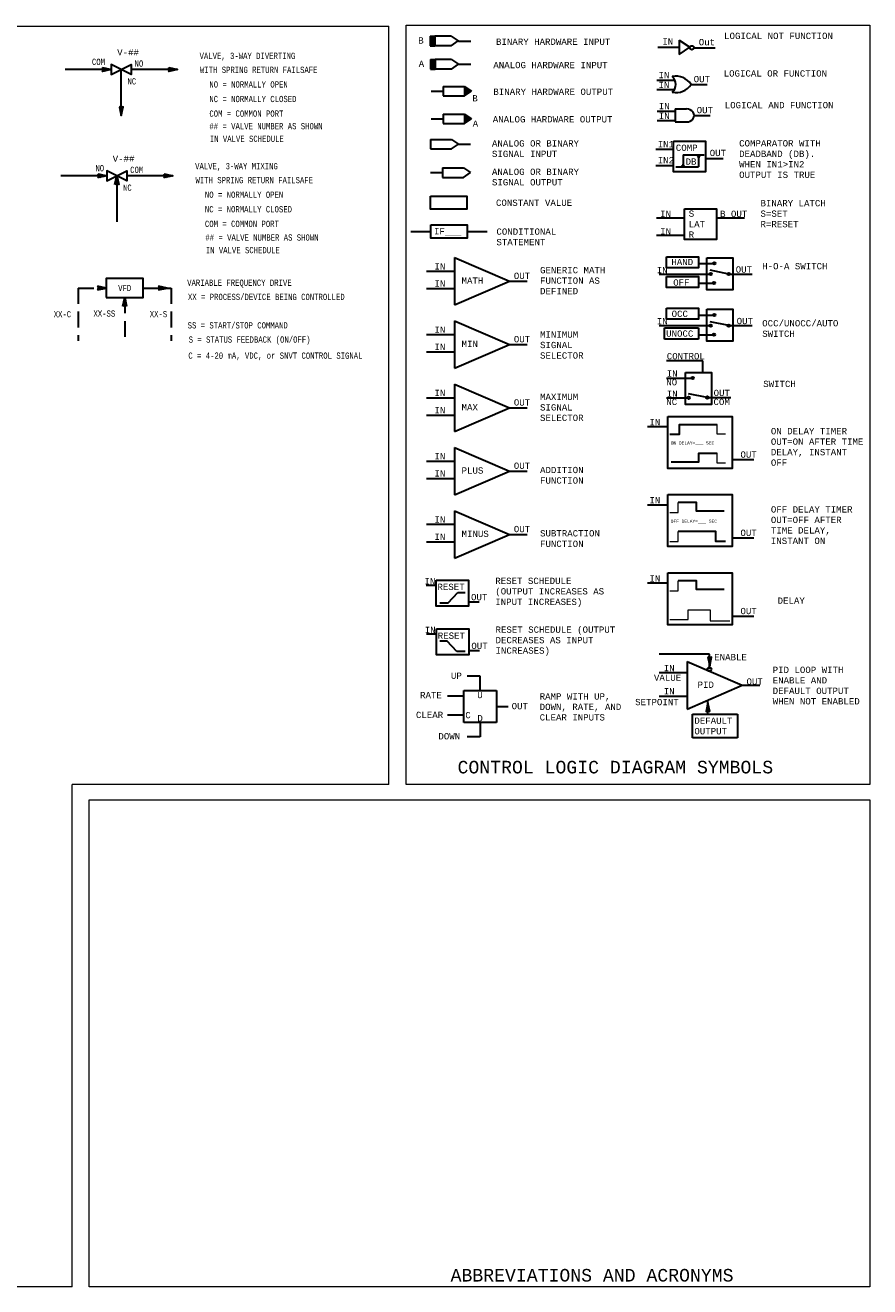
# Model space of a CAD drawing. Header units: inches. Extents: x 0.7 to 29.5, y 0.5 to 20.5.
# Tile 9 of 9: x 16 to 29.5, y 0.5 to 20.5. Entities that reach past the tile are written whole.
import ezdxf
from ezdxf.enums import TextEntityAlignment as Align

# ---------------------------------------------------------------- set-up
doc = ezdxf.new("R2010")
doc.units = ezdxf.units.IN
doc.header["$MEASUREMENT"] = 0
doc.linetypes.add('HIDDEN', pattern=[0.375, 0.25, -0.125])
doc.layers.get('0').update_dxf_attribs({"lineweight": 13})
for name, color, linetype, lineweight in [('M-ANNO-SYMB', 6, 'Continuous', 30), ('M-ANNO-TEXT', 2, 'Continuous', 30), ('M-DIAG-GRPH', 6, 'Continuous', 13)]:
    doc.layers.add(name, color=color, linetype=linetype, lineweight=lineweight)
doc.styles.add('CONTROLTXT', font='monotxt.shx')

# ---------------------------------------------------------------- blocks, each defined once
blk = doc.blocks.new('base')
for p, q in [((3.838, 4.333), (4.508, 4.333)), ((3.838, 4.333), (3.838, 4.033)), ((3.838, 4.033), (4.508, 4.033))]:
    blk.add_line(p, q)

msp = doc.modelspace()

# ---------------------------------------------------------------- hatches: boundary and pattern name
at = {"layer": 'M-ANNO-SYMB'}
for points in [[(22.471, 20.196), (22.471, 20.346), (22.546, 20.346), (22.546, 20.196)], [(22.479, 19.825), (22.479, 19.975), (22.554, 19.975), (22.554, 19.825)], [(23.016, 19.398), (23.016, 19.548), (23.127, 19.473)], [(23.016, 18.959), (23.016, 19.109), (23.127, 19.034)], [(26.727, 18.428), (26.743, 18.458), (26.76, 18.428)]]:
    msp.add_hatch(color=256, dxfattribs=at).paths.add_polyline_path(points)
at = {"layer": 'M-ANNO-SYMB', "extrusion": (0, 0, -1)}
msp.add_hatch(color=256, dxfattribs=at).paths.add_polyline_path([(-26.497, 18.269), (-26.513, 18.299), (-26.48, 18.299)])
at = {"layer": 'M-ANNO-SYMB'}
h = msp.add_hatch(color=256, dxfattribs=at)
edge = h.paths.add_edge_path()
edge.add_arc((27.222, 16.564), 0.0188, 0, 360)
h = msp.add_hatch(color=256, dxfattribs=at)
edge = h.paths.add_edge_path()
edge.add_arc((27.222, 15.744), 0.0188, 0, 360)
h = msp.add_hatch(color=256, dxfattribs=at)
edge = h.paths.add_edge_path()
edge.add_arc((26.879, 14.6), 0.0188, 0, 360)

# ---------------------------------------------------------------- linework, layer by layer
for p, q in [((22.471, 20.346), (22.471, 20.196)), ((22.471, 20.346), (22.546, 20.346)), ((22.546, 20.346), (22.546, 20.196)), ((22.806, 20.346), (22.546, 20.346)), ((22.806, 20.346), (22.917, 20.271)), ((22.806, 20.196), (22.917, 20.271)), ((26.432, 20.284), (26.432, 20.055)), ((26.432, 20.284), (26.602, 20.17)), ((22.471, 20.196), (22.546, 20.196)), ((22.806, 20.196), (22.546, 20.196)), ((22.925, 20.266), (23.118, 20.266)), ((26.093, 20.17), (26.432, 20.17)), ((26.432, 20.055), (26.602, 20.17)), ((26.666, 20.164), (27.006, 20.164)), ((22.479, 19.975), (22.479, 19.825)), ((22.479, 19.975), (22.554, 19.975)), ((22.554, 19.975), (22.554, 19.825)), ((22.813, 19.975), (22.554, 19.975)), ((22.813, 19.975), (22.925, 19.9)), ((22.813, 19.825), (22.925, 19.9)), ((22.925, 19.9), (23.118, 19.9)), ((17.399, 19.818), (16.665, 19.818)), ((17.31, 19.799), (17.261, 19.847)), ((17.262, 19.844), (17.265, 19.846)), ((17.262, 19.791), (17.308, 19.837)), ((17.267, 19.789), (17.263, 19.793)), ((17.266, 19.836), (17.274, 19.844)), ((17.275, 19.791), (17.266, 19.8)), ((17.269, 19.83), (17.282, 19.843)), ((17.301, 19.797), (17.27, 19.828)), ((17.284, 19.793), (17.27, 19.807)), ((17.272, 19.812), (17.3, 19.839)), ((17.272, 19.79), (17.317, 19.835)), ((17.273, 19.823), (17.291, 19.841)), ((17.292, 19.795), (17.273, 19.814)), ((17.318, 19.8), (17.275, 19.844)), ((17.285, 19.793), (17.325, 19.833)), ((17.327, 19.802), (17.288, 19.841)), ((17.299, 19.796), (17.334, 19.831)), ((17.336, 19.804), (17.301, 19.838)), ((17.312, 19.799), (17.343, 19.83)), ((17.344, 19.806), (17.315, 19.836)), ((17.325, 19.802), (17.351, 19.828)), ((17.353, 19.808), (17.328, 19.833)), ((17.339, 19.805), (17.36, 19.826)), ((17.361, 19.81), (17.341, 19.83)), ((17.352, 19.808), (17.368, 19.824)), ((17.37, 19.812), (17.355, 19.827)), ((17.365, 19.81), (17.377, 19.822)), ((17.379, 19.813), (17.368, 19.824)), ((17.379, 19.813), (17.386, 19.82)), ((17.387, 19.815), (17.381, 19.821)), ((17.392, 19.816), (17.394, 19.818)), ((17.396, 19.817), (17.395, 19.818)), ((17.558, 19.084), (17.558, 19.818)), ((18.452, 19.818), (17.718, 19.818)), ((18.363, 19.799), (18.314, 19.847)), ((18.315, 19.844), (18.318, 19.846)), ((18.315, 19.791), (18.361, 19.837)), ((18.32, 19.789), (18.316, 19.793)), ((18.319, 19.836), (18.327, 19.844)), ((18.328, 19.791), (18.32, 19.8)), ((18.322, 19.83), (18.335, 19.843)), ((18.354, 19.797), (18.323, 19.828)), ((18.337, 19.793), (18.323, 19.807)), ((18.325, 19.812), (18.353, 19.839)), ((18.325, 19.79), (18.37, 19.835)), ((18.326, 19.823), (18.344, 19.841)), ((18.346, 19.795), (18.326, 19.814)), ((18.372, 19.8), (18.328, 19.844)), ((18.338, 19.793), (18.378, 19.833)), ((18.38, 19.802), (18.341, 19.841)), ((18.352, 19.796), (18.387, 19.831)), ((18.389, 19.804), (18.354, 19.838)), ((18.365, 19.799), (18.396, 19.83)), ((18.397, 19.806), (18.368, 19.836)), ((18.378, 19.802), (18.404, 19.828)), ((18.406, 19.808), (18.381, 19.833)), ((18.392, 19.805), (18.413, 19.826)), ((18.415, 19.81), (18.394, 19.83)), ((18.405, 19.808), (18.422, 19.824)), ((18.423, 19.812), (18.408, 19.827)), ((18.418, 19.81), (18.43, 19.822)), ((18.432, 19.813), (18.421, 19.824)), ((18.432, 19.813), (18.439, 19.82)), ((18.44, 19.815), (18.434, 19.821)), ((18.445, 19.816), (18.447, 19.818)), ((18.449, 19.817), (18.448, 19.818)), ((22.479, 19.825), (22.554, 19.825)), ((22.813, 19.825), (22.554, 19.825)), ((22.488, 19.473), (22.681, 19.473)), ((23.016, 19.548), (23.127, 19.473)), ((23.016, 19.548), (23.016, 19.398)), ((23.016, 19.398), (23.127, 19.473)), ((26.076, 19.649), (26.365, 19.649)), ((26.076, 19.501), (26.36, 19.501)), ((26.624, 19.58), (26.876, 19.58)), ((17.577, 19.173), (17.529, 19.222)), ((17.533, 19.221), (17.53, 19.218)), ((17.54, 19.217), (17.532, 19.209)), ((17.576, 19.164), (17.532, 19.208)), ((17.546, 19.214), (17.534, 19.201)), ((17.554, 19.21), (17.535, 19.192)), ((17.574, 19.156), (17.535, 19.195)), ((17.564, 19.211), (17.537, 19.183)), ((17.572, 19.147), (17.538, 19.182)), ((17.585, 19.221), (17.539, 19.175)), ((17.57, 19.139), (17.54, 19.168)), ((17.586, 19.211), (17.541, 19.166)), ((17.583, 19.197), (17.543, 19.158)), ((17.568, 19.13), (17.543, 19.155)), ((17.58, 19.184), (17.545, 19.149)), ((17.577, 19.171), (17.546, 19.14)), ((17.566, 19.121), (17.546, 19.142)), ((17.579, 19.182), (17.548, 19.213)), ((17.574, 19.158), (17.548, 19.132)), ((17.564, 19.113), (17.549, 19.128)), ((17.571, 19.144), (17.55, 19.123)), ((17.568, 19.131), (17.552, 19.114)), ((17.563, 19.104), (17.552, 19.115)), ((17.566, 19.118), (17.554, 19.106)), ((17.561, 19.095), (17.555, 19.102)), ((17.563, 19.104), (17.556, 19.097)), ((17.56, 19.091), (17.558, 19.089)), ((17.559, 19.087), (17.558, 19.088)), ((17.581, 19.19), (17.562, 19.209)), ((17.583, 19.199), (17.569, 19.213)), ((17.585, 19.208), (17.576, 19.216)), ((17.587, 19.216), (17.583, 19.22)), ((23.016, 19.109), (23.016, 18.959)), ((23.016, 19.109), (23.127, 19.034)), ((26.081, 19.156), (26.37, 19.156)), ((26.367, 19.19), (26.367, 18.983)), ((26.367, 19.19), (26.55, 19.19)), ((26.671, 19.087), (26.924, 19.087)), ((22.488, 19.034), (22.681, 19.034)), ((23.016, 18.959), (23.127, 19.034)), ((26.081, 19.008), (26.365, 19.008)), ((26.367, 18.983), (26.55, 18.983)), ((22.475, 18.704), (22.809, 18.704)), ((22.475, 18.704), (22.475, 18.554)), ((22.809, 18.704), (22.921, 18.629)), ((22.475, 18.554), (22.809, 18.554)), ((22.809, 18.554), (22.921, 18.629)), ((22.921, 18.629), (23.113, 18.629)), ((26.063, 18.549), (26.341, 18.549)), ((26.063, 18.288), (26.341, 18.288)), ((26.379, 18.269), (26.743, 18.269)), ((26.497, 18.269), (26.48, 18.299)), ((26.48, 18.299), (26.513, 18.299)), ((26.497, 18.458), (26.829, 18.458)), ((26.497, 18.458), (26.497, 18.269)), ((26.497, 18.269), (26.513, 18.299)), ((26.743, 18.458), (26.727, 18.428)), ((26.727, 18.428), (26.76, 18.428)), ((26.743, 18.458), (26.743, 18.269)), ((26.743, 18.458), (26.76, 18.428)), ((26.851, 18.404), (27.131, 18.404)), ((17.328, 18.126), (16.595, 18.126)), ((17.239, 18.107), (17.191, 18.156)), ((17.191, 18.099), (17.238, 18.146)), ((17.192, 18.152), (17.195, 18.155)), ((17.196, 18.098), (17.192, 18.102)), ((17.195, 18.145), (17.203, 18.153)), ((17.205, 18.1), (17.196, 18.109)), ((17.199, 18.138), (17.212, 18.151)), ((17.213, 18.102), (17.199, 18.116)), ((17.231, 18.106), (17.2, 18.136)), ((17.202, 18.131), (17.22, 18.149)), ((17.202, 18.12), (17.229, 18.148)), ((17.202, 18.099), (17.246, 18.144)), ((17.222, 18.104), (17.203, 18.123)), ((17.248, 18.109), (17.204, 18.153)), ((17.215, 18.102), (17.255, 18.142)), ((17.257, 18.111), (17.218, 18.15)), ((17.228, 18.105), (17.264, 18.14)), ((17.265, 18.113), (17.231, 18.147)), ((17.242, 18.108), (17.272, 18.138)), ((17.274, 18.115), (17.244, 18.144)), ((17.255, 18.111), (17.281, 18.137)), ((17.282, 18.117), (17.257, 18.142)), ((17.268, 18.114), (17.289, 18.135)), ((17.291, 18.119), (17.271, 18.139)), ((17.282, 18.116), (17.298, 18.133)), ((17.3, 18.12), (17.284, 18.136)), ((17.295, 18.119), (17.307, 18.131)), ((17.308, 18.122), (17.297, 18.133)), ((17.308, 18.122), (17.315, 18.129)), ((17.317, 18.124), (17.311, 18.13)), ((17.321, 18.125), (17.324, 18.127)), ((17.326, 18.126), (17.324, 18.127)), ((17.501, 18.064), (17.467, 18.029)), ((17.5, 18.072), (17.47, 18.042)), ((17.498, 18.081), (17.473, 18.056)), ((17.509, 18.027), (17.474, 18.062)), ((17.496, 18.089), (17.476, 18.069)), ((17.507, 18.04), (17.476, 18.07)), ((17.504, 18.053), (17.478, 18.079)), ((17.494, 18.098), (17.479, 18.082)), ((17.501, 18.066), (17.48, 18.088)), ((17.492, 18.107), (17.481, 18.096)), ((17.498, 18.08), (17.482, 18.096)), ((17.495, 18.093), (17.483, 18.105)), ((17.49, 18.115), (17.484, 18.109)), ((17.492, 18.106), (17.485, 18.113)), ((17.489, 18.124), (17.487, 18.122)), ((17.49, 18.12), (17.487, 18.122)), ((17.488, 18.126), (17.488, 17.393)), ((18.381, 18.126), (17.648, 18.126)), ((18.292, 18.107), (18.244, 18.156)), ((18.244, 18.099), (18.291, 18.146)), ((18.245, 18.152), (18.248, 18.155)), ((18.249, 18.098), (18.246, 18.102)), ((18.248, 18.145), (18.256, 18.153)), ((18.258, 18.1), (18.249, 18.109)), ((18.252, 18.138), (18.265, 18.151)), ((18.284, 18.106), (18.253, 18.136)), ((18.267, 18.102), (18.253, 18.116)), ((18.255, 18.131), (18.274, 18.149)), ((18.255, 18.12), (18.282, 18.148)), ((18.255, 18.099), (18.299, 18.144)), ((18.275, 18.104), (18.256, 18.123)), ((18.301, 18.109), (18.257, 18.153)), ((18.268, 18.102), (18.308, 18.142)), ((18.31, 18.111), (18.271, 18.15)), ((18.281, 18.105), (18.317, 18.14)), ((18.318, 18.113), (18.284, 18.147)), ((18.295, 18.108), (18.325, 18.138)), ((18.327, 18.115), (18.297, 18.144)), ((18.308, 18.111), (18.334, 18.137)), ((18.336, 18.117), (18.311, 18.142)), ((18.321, 18.114), (18.343, 18.135)), ((18.344, 18.119), (18.324, 18.139)), ((18.335, 18.116), (18.351, 18.133)), ((18.353, 18.12), (18.337, 18.136)), ((18.348, 18.119), (18.36, 18.131)), ((18.361, 18.122), (18.351, 18.133)), ((18.361, 18.122), (18.368, 18.129)), ((18.37, 18.124), (18.364, 18.13)), ((18.375, 18.125), (18.377, 18.127)), ((18.379, 18.126), (18.377, 18.127)), ((22.476, 18.177), (22.668, 18.177)), ((22.668, 18.251), (23.003, 18.251)), ((22.668, 18.251), (22.668, 18.102)), ((22.668, 18.102), (23.003, 18.102)), ((23.003, 18.251), (23.114, 18.177)), ((23.003, 18.102), (23.114, 18.177)), ((17.507, 18.038), (17.459, 17.989)), ((17.462, 17.99), (17.459, 17.993)), ((17.469, 17.994), (17.461, 18.001)), ((17.505, 18.046), (17.462, 18.002)), ((17.476, 17.997), (17.463, 18.01)), ((17.503, 18.055), (17.464, 18.016)), ((17.483, 18.001), (17.465, 18.019)), ((17.494, 18), (17.467, 18.027)), ((17.515, 17.99), (17.469, 18.036)), ((17.515, 18), (17.471, 18.045)), ((17.512, 18.013), (17.472, 18.053)), ((17.509, 18.029), (17.478, 17.998)), ((17.511, 18.02), (17.492, 18.001)), ((17.513, 18.012), (17.499, 17.998)), ((17.514, 18.003), (17.506, 17.994)), ((17.516, 17.994), (17.513, 17.991)), ((26.071, 17.459), (26.518, 17.459)), ((27.024, 17.459), (27.471, 17.459)), ((22.166, 17.242), (22.483, 17.242)), ((23.062, 17.242), (23.379, 17.242)), ((26.071, 17.18), (26.518, 17.18)), ((22.857, 16.827), (22.857, 16.073)), ((22.857, 16.827), (23.735, 16.45)), ((26.741, 16.733), (26.974, 16.733)), ((22.412, 16.61), (22.858, 16.61)), ((26.116, 16.564), (26.936, 16.564)), ((27.222, 16.564), (26.925, 16.624)), ((27.222, 16.564), (27.596, 16.564)), ((22.412, 16.332), (22.858, 16.332)), ((22.857, 16.073), (23.735, 16.45)), ((23.735, 16.45), (24.015, 16.45)), ((26.741, 16.42), (26.986, 16.42)), ((26.741, 15.912), (26.974, 15.912)), ((22.857, 15.82), (23.735, 15.443)), ((22.857, 15.82), (22.857, 15.066)), ((26.116, 15.744), (26.936, 15.744)), ((26.199, 15.706), (26.741, 15.706)), ((26.199, 15.53), (26.199, 15.706)), ((26.741, 15.706), (26.741, 15.53)), ((27.222, 15.744), (26.925, 15.804)), ((27.222, 15.744), (27.596, 15.744)), ((22.412, 15.604), (22.858, 15.604)), ((26.741, 15.53), (26.199, 15.53)), ((26.741, 15.599), (26.986, 15.599)), ((22.412, 15.325), (22.858, 15.325)), ((22.857, 15.066), (23.735, 15.443)), ((23.735, 15.443), (24.015, 15.443)), ((26.808, 15.182), (26.233, 15.182)), ((26.808, 14.999), (26.808, 15.182)), ((26.233, 14.908), (26.631, 14.908)), ((22.857, 14.814), (22.857, 14.059)), ((22.857, 14.814), (23.735, 14.436)), ((26.879, 14.6), (26.582, 14.661)), ((22.412, 14.597), (22.858, 14.597)), ((26.233, 14.595), (26.584, 14.595)), ((26.879, 14.6), (27.253, 14.6)), ((22.412, 14.319), (22.858, 14.319)), ((22.857, 14.059), (23.735, 14.436)), ((23.735, 14.436), (24.015, 14.436)), ((25.928, 14.139), (26.251, 14.139)), ((22.857, 13.807), (22.857, 13.052)), ((22.857, 13.807), (23.735, 13.429)), ((22.412, 13.59), (22.858, 13.59)), ((27.274, 13.613), (27.62, 13.613)), ((22.412, 13.312), (22.858, 13.312)), ((22.857, 13.052), (23.735, 13.429)), ((23.735, 13.429), (24.015, 13.429)), ((25.928, 12.894), (26.251, 12.894)), ((22.857, 12.8), (23.735, 12.423)), ((22.857, 12.8), (22.857, 12.045)), ((22.412, 12.583), (22.858, 12.583)), ((22.412, 12.305), (22.858, 12.305)), ((22.857, 12.045), (23.735, 12.423)), ((23.735, 12.423), (24.015, 12.423)), ((27.274, 12.369), (27.62, 12.369)), ((25.928, 11.65), (26.251, 11.65)), ((22.407, 11.615), (22.569, 11.615)), ((22.757, 11.334), (22.912, 11.499)), ((22.912, 11.499), (23.029, 11.499)), ((22.627, 11.334), (22.757, 11.334)), ((23.08, 11.352), (23.253, 11.352)), ((27.274, 11.124), (27.62, 11.124)), ((22.412, 10.839), (22.574, 10.839)), ((22.742, 10.723), (22.625, 10.723)), ((22.897, 10.558), (22.742, 10.723)), ((23.027, 10.558), (22.897, 10.558)), ((23.085, 10.576), (23.258, 10.576)), ((26.914, 10.518), (26.113, 10.518)), ((26.938, 10.421), (26.89, 10.47)), ((26.893, 10.469), (26.89, 10.466)), ((26.9, 10.465), (26.892, 10.458)), ((26.936, 10.413), (26.893, 10.457)), ((26.907, 10.462), (26.894, 10.449)), ((26.934, 10.404), (26.895, 10.443)), ((26.914, 10.458), (26.896, 10.44)), ((26.925, 10.459), (26.898, 10.432)), ((26.946, 10.469), (26.9, 10.423)), ((26.946, 10.459), (26.902, 10.415)), ((26.943, 10.446), (26.903, 10.406)), ((26.94, 10.43), (26.909, 10.461)), ((26.914, 10.278), (26.914, 10.518)), ((26.942, 10.439), (26.923, 10.458)), ((26.944, 10.447), (26.93, 10.461)), ((26.945, 10.456), (26.937, 10.465)), ((26.947, 10.465), (26.944, 10.468)), ((26.559, 10.4), (27.436, 10.023)), ((26.559, 10.4), (26.559, 9.645)), ((26.932, 10.396), (26.898, 10.43)), ((26.931, 10.387), (26.901, 10.417)), ((26.929, 10.378), (26.904, 10.403)), ((26.941, 10.433), (26.905, 10.397)), ((26.938, 10.419), (26.907, 10.389)), ((26.927, 10.37), (26.907, 10.39)), ((26.935, 10.406), (26.909, 10.38)), ((26.925, 10.361), (26.91, 10.377)), ((26.932, 10.393), (26.911, 10.371)), ((26.929, 10.379), (26.913, 10.363)), ((26.923, 10.352), (26.913, 10.363)), ((26.926, 10.366), (26.914, 10.354)), ((26.922, 10.344), (26.915, 10.35)), ((26.923, 10.353), (26.916, 10.346)), ((26.921, 10.339), (26.918, 10.337)), ((26.92, 10.335), (26.918, 10.337)), ((23.266, 10.17), (23.061, 10.17)), ((23.266, 9.94), (23.266, 10.17)), ((26.113, 10.227), (26.56, 10.227)), ((22.75, 9.854), (23.006, 9.854)), ((23.006, 9.94), (23.525, 9.94)), ((23.006, 9.432), (23.006, 9.94)), ((23.525, 9.94), (23.525, 9.432)), ((26.113, 9.852), (26.56, 9.852)), ((26.559, 9.645), (27.436, 10.023)), ((27.436, 10.023), (27.716, 10.023)), ((23.525, 9.686), (23.713, 9.686)), ((26.863, 9.616), (26.908, 9.661)), ((26.864, 9.606), (26.91, 9.652)), ((26.866, 9.63), (26.906, 9.67)), ((26.868, 9.637), (26.887, 9.618)), ((26.869, 9.643), (26.904, 9.678)), ((26.87, 9.645), (26.901, 9.614)), ((26.872, 9.656), (26.903, 9.687)), ((26.872, 9.654), (26.92, 9.605)), ((26.873, 9.663), (26.917, 9.619)), ((26.875, 9.67), (26.901, 9.695)), ((26.875, 9.671), (26.914, 9.632)), ((26.877, 9.68), (26.911, 9.645)), ((26.878, 9.683), (26.899, 9.704)), ((26.879, 9.688), (26.909, 9.659)), ((26.881, 9.697), (26.906, 9.672)), ((26.883, 9.706), (26.903, 9.685)), ((26.885, 9.616), (26.912, 9.644)), ((26.89, 9.565), (26.89, 9.788)), ((26.896, 9.617), (26.914, 9.635)), ((23.525, 9.432), (23.006, 9.432)), ((23.266, 9.432), (23.266, 9.201)), ((26.644, 9.189), (26.644, 9.565)), ((26.644, 9.565), (27.362, 9.565)), ((26.862, 9.611), (26.866, 9.607)), ((26.864, 9.619), (26.873, 9.611)), ((26.866, 9.628), (26.88, 9.614)), ((26.903, 9.613), (26.916, 9.626)), ((26.909, 9.61), (26.917, 9.618)), ((26.917, 9.606), (26.919, 9.609)), ((27.362, 9.565), (27.362, 9.189)), ((23.266, 9.201), (23.061, 9.201)), ((27.362, 9.189), (26.644, 9.189))]:
    msp.add_line(p, q, dxfattribs=at)
at = {"layer": 'M-ANNO-SYMB', "linetype": 'HIDDEN'}
for p, q in [((16.874, 16.341), (17.319, 16.341)), ((16.874, 16.341), (16.874, 15.502)), ((17.907, 16.341), (18.352, 16.341)), ((18.352, 16.341), (18.352, 15.502)), ((17.613, 16.191), (17.613, 15.502))]:
    msp.add_line(p, q, dxfattribs=at)
at = {"layer": 'M-ANNO-SYMB', "linetype": 'Continuous'}
for p, q in [((17.319, 16.341), (17.181, 16.371)), ((17.181, 16.371), (17.196, 16.341)), ((17.181, 16.312), (17.319, 16.341)), ((17.196, 16.341), (17.181, 16.312)), ((17.182, 16.368), (17.229, 16.322)), ((17.23, 16.36), (17.182, 16.312)), ((17.187, 16.37), (17.183, 16.366)), ((17.183, 16.315), (17.186, 16.313)), ((17.186, 16.322), (17.194, 16.315)), ((17.196, 16.368), (17.187, 16.359)), ((17.204, 16.366), (17.19, 16.352)), ((17.19, 16.329), (17.203, 16.316)), ((17.222, 16.362), (17.191, 16.331)), ((17.193, 16.368), (17.237, 16.324)), ((17.193, 16.347), (17.22, 16.32)), ((17.193, 16.336), (17.211, 16.318)), ((17.213, 16.364), (17.194, 16.345)), ((17.239, 16.358), (17.195, 16.315)), ((17.206, 16.366), (17.246, 16.326)), ((17.248, 16.357), (17.208, 16.318)), ((17.219, 16.363), (17.255, 16.327)), ((17.256, 16.355), (17.222, 16.32)), ((17.233, 16.36), (17.263, 16.329)), ((17.265, 16.353), (17.235, 16.323)), ((17.246, 16.357), (17.272, 16.331)), ((17.273, 16.351), (17.248, 16.326)), ((17.259, 16.354), (17.28, 16.333)), ((17.282, 16.349), (17.262, 16.329)), ((17.273, 16.351), (17.289, 16.335)), ((17.291, 16.347), (17.275, 16.332)), ((17.286, 16.348), (17.298, 16.337)), ((17.299, 16.346), (17.288, 16.335)), ((17.299, 16.346), (17.306, 16.339)), ((17.308, 16.344), (17.302, 16.338)), ((17.312, 16.343), (17.315, 16.34)), ((17.317, 16.342), (17.315, 16.34)), ((18.149, 16.371), (18.164, 16.341)), ((18.164, 16.341), (18.149, 16.312)), ((18.289, 16.341), (18.15, 16.371)), ((18.199, 16.36), (18.15, 16.312)), ((18.15, 16.312), (18.289, 16.341)), ((18.151, 16.368), (18.197, 16.322)), ((18.151, 16.315), (18.154, 16.313)), ((18.155, 16.37), (18.152, 16.366)), ((18.164, 16.368), (18.155, 16.359)), ((18.155, 16.322), (18.162, 16.315)), ((18.158, 16.329), (18.171, 16.316)), ((18.173, 16.366), (18.159, 16.352)), ((18.19, 16.362), (18.159, 16.331)), ((18.161, 16.368), (18.205, 16.324)), ((18.161, 16.347), (18.188, 16.32)), ((18.181, 16.364), (18.162, 16.345)), ((18.162, 16.336), (18.18, 16.318)), ((18.207, 16.358), (18.163, 16.315)), ((18.174, 16.366), (18.214, 16.326)), ((18.216, 16.357), (18.177, 16.318)), ((18.187, 16.363), (18.223, 16.327)), ((18.224, 16.355), (18.19, 16.32)), ((18.201, 16.36), (18.231, 16.329)), ((18.233, 16.353), (18.203, 16.323)), ((18.214, 16.357), (18.24, 16.331)), ((18.242, 16.351), (18.217, 16.326)), ((18.227, 16.354), (18.249, 16.333)), ((18.25, 16.349), (18.23, 16.329)), ((18.241, 16.351), (18.257, 16.335)), ((18.259, 16.347), (18.243, 16.332)), ((18.254, 16.348), (18.266, 16.337)), ((18.268, 16.346), (18.257, 16.335)), ((18.267, 16.346), (18.274, 16.339)), ((18.276, 16.344), (18.27, 16.338)), ((18.281, 16.343), (18.283, 16.34)), ((18.285, 16.342), (18.283, 16.34)), ((17.584, 16.053), (17.613, 16.191)), ((17.632, 16.102), (17.584, 16.054)), ((17.613, 16.068), (17.584, 16.053)), ((17.587, 16.055), (17.584, 16.058)), ((17.594, 16.058), (17.586, 16.066)), ((17.63, 16.111), (17.587, 16.067)), ((17.601, 16.062), (17.588, 16.075)), ((17.628, 16.12), (17.589, 16.081)), ((17.608, 16.065), (17.59, 16.084)), ((17.627, 16.128), (17.592, 16.094)), ((17.619, 16.065), (17.592, 16.092)), ((17.64, 16.054), (17.594, 16.101)), ((17.625, 16.137), (17.595, 16.107)), ((17.64, 16.065), (17.596, 16.109)), ((17.637, 16.078), (17.597, 16.118)), ((17.623, 16.146), (17.598, 16.121)), ((17.635, 16.091), (17.599, 16.127)), ((17.621, 16.154), (17.601, 16.134)), ((17.632, 16.105), (17.601, 16.135)), ((17.629, 16.118), (17.603, 16.144)), ((17.634, 16.094), (17.603, 16.063)), ((17.619, 16.163), (17.604, 16.147)), ((17.626, 16.131), (17.605, 16.153)), ((17.617, 16.171), (17.607, 16.161)), ((17.623, 16.145), (17.607, 16.161)), ((17.616, 16.18), (17.609, 16.174)), ((17.62, 16.158), (17.609, 16.17)), ((17.617, 16.171), (17.61, 16.178)), ((17.614, 16.189), (17.612, 16.187)), ((17.615, 16.185), (17.612, 16.187)), ((17.613, 16.191), (17.643, 16.053)), ((17.643, 16.053), (17.613, 16.068)), ((17.636, 16.085), (17.617, 16.066)), ((17.638, 16.077), (17.624, 16.063)), ((17.64, 16.068), (17.631, 16.059)), ((17.641, 16.059), (17.638, 16.056))]:
    msp.add_line(p, q, dxfattribs=at)
at = {"layer": 'M-ANNO-SYMB', "color": 6}
msp.add_line((22.75, 9.551), (23.006, 9.551), dxfattribs=at)
at = {"layer": 'M-ANNO-SYMB', "linetype": 'Continuous', "flags": 128}
for points in [[(17.558, 19.818), (17.718, 19.898), (17.718, 19.738), (17.558, 19.818), (17.399, 19.898), (17.399, 19.738), (17.558, 19.818)], [(17.488, 18.126), (17.648, 18.206), (17.648, 18.046), (17.488, 18.126), (17.328, 18.206), (17.328, 18.046), (17.488, 18.126)]]:
    msp.add_lwpolyline(points, dxfattribs=at)
at = {"layer": 'M-ANNO-SYMB', "flags": 128}
for points in [[(26.282, 14.017), (26.436, 14.017), (26.436, 14.173), (27.037, 14.173)], [(26.304, 13.576), (26.744, 13.576), (26.744, 13.713), (27.037, 13.713)], [(27.15, 12.791), (26.709, 12.791), (26.709, 12.928), (26.416, 12.928)], [(27.171, 12.312), (27.017, 12.312), (27.017, 12.469), (26.416, 12.469)], [(27.15, 11.547), (26.709, 11.547), (26.709, 11.684), (26.416, 11.684)]]:
    msp.add_lwpolyline(points, dxfattribs=at)
at = {"layer": 'M-ANNO-SYMB'}
for centre, radius in [((26.635, 20.164), 0.0313), ((26.992, 16.733), 0.0188), ((26.936, 16.564), 0.0188), ((27.222, 16.564), 0.0188), ((26.986, 16.42), 0.0188), ((26.992, 15.912), 0.0188), ((26.936, 15.744), 0.0188), ((27.222, 15.744), 0.0188), ((26.986, 15.599), 0.0188), ((26.65, 14.908), 0.0188), ((26.584, 14.595), 0.0188), ((26.879, 14.6), 0.0188), ((26.914, 10.278), 0.0313)]:
    msp.add_circle(centre, radius, dxfattribs=at)
for centre, radius, start, end in [((26.382, 19.422), 0.288, 33.025, 101.623), ((26.212, 19.58), 0.168, 311.5983, 48.4017), ((26.382, 19.737), 0.288, 258.377, 326.975)]:
    msp.add_arc(centre, radius, start, end, dxfattribs=at)
msp.add_ellipse((26.55, 19.087), major_axis=(-0.121, 0), ratio=0.85591, start_param=1.570796, end_param=4.712389, dxfattribs=at)
for points in [[(17.26, 19.847), (17.399, 19.818), (17.26, 19.788), (17.275, 19.818)], [(18.314, 19.847), (18.452, 19.818), (18.314, 19.788), (18.328, 19.818)], [(17.529, 19.222), (17.558, 19.084), (17.588, 19.222), (17.558, 19.208)], [(26.341, 18.677), (26.851, 18.677), (26.851, 18.189), (26.341, 18.189)], [(17.19, 18.156), (17.328, 18.126), (17.19, 18.097), (17.205, 18.126)], [(17.458, 17.988), (17.488, 18.126), (17.518, 17.988), (17.488, 18.003)], [(18.243, 18.156), (18.381, 18.126), (18.243, 18.097), (18.258, 18.126)], [(22.476, 17.805), (23.055, 17.805), (23.055, 17.596), (22.476, 17.596)], [(26.517, 17.6), (27.027, 17.6), (27.027, 17.111), (26.517, 17.111)], [(22.483, 17.347), (23.062, 17.347), (23.062, 17.137), (22.483, 17.137)], [(26.23, 16.839), (26.741, 16.839), (26.741, 16.664), (26.23, 16.664)], [(26.875, 16.823), (27.289, 16.823), (27.289, 16.315), (26.875, 16.315)], [(26.23, 16.526), (26.741, 16.526), (26.741, 16.351), (26.23, 16.351)], [(26.23, 16.019), (26.741, 16.019), (26.741, 15.844), (26.23, 15.844)], [(26.875, 16.003), (27.289, 16.003), (27.289, 15.495), (26.875, 15.495)], [(26.532, 14.999), (26.946, 14.999), (26.946, 14.49), (26.532, 14.49)], [(26.251, 14.3), (27.274, 14.3), (27.274, 13.472), (26.251, 13.472)], [(26.251, 13.056), (27.274, 13.056), (27.274, 12.228), (26.251, 12.228)], [(22.569, 11.696), (23.08, 11.696), (23.08, 11.282), (22.569, 11.282)], [(26.251, 11.811), (27.274, 11.811), (27.274, 10.983), (26.251, 10.983)], [(22.574, 10.92), (23.085, 10.92), (23.085, 10.506), (22.574, 10.506)], [(26.889, 10.471), (26.919, 10.333), (26.949, 10.471), (26.919, 10.456)], [(26.92, 9.605), (26.891, 9.743), (26.861, 9.605), (26.891, 9.619)]]:
    msp.add_3dface(points, dxfattribs=at)
at = {"layer": 'M-ANNO-SYMB', "linetype": 'Continuous'}
msp.add_3dface([(17.319, 16.191), (17.907, 16.191), (17.907, 16.491), (17.319, 16.491)], dxfattribs=at)
at = {"layer": 'M-DIAG-GRPH'}
for p, q in [((0.75, 20.505), (21.816, 20.505)), ((21.816, 8.446), (21.816, 20.505)), ((22.091, 20.521), (29.465, 20.521)), ((22.091, 8.446), (22.091, 20.521)), ((29.465, 20.521), (29.465, 8.446)), ((21.816, 8.446), (16.779, 8.446)), ((16.779, 0.455), (16.779, 8.446)), ((29.465, 8.446), (22.091, 8.446)), ((17.046, 0.455), (17.046, 8.2)), ((17.046, 8.2), (29.465, 8.2)), ((29.465, 8.2), (29.465, 0.455)), ((16.779, 0.455), (0.75, 0.455)), ((29.465, 0.455), (17.046, 0.455))]:
    msp.add_line(p, q, dxfattribs=at)
at = {"layer": 'M-DIAG-GRPH', "flags": 128}
for points in [[(27.171, 14.017), (27.037, 14.017), (27.037, 14.173)], [(27.171, 13.557), (27.037, 13.557), (27.037, 13.713)], [(26.282, 12.772), (26.416, 12.772), (26.416, 12.928)], [(26.282, 12.312), (26.416, 12.312), (26.416, 12.469)], [(26.282, 11.527), (26.416, 11.527), (26.416, 11.684)], [(26.282, 11.068), (26.578, 11.068), (26.578, 11.225), (26.925, 11.225), (26.925, 11.046), (27.241, 11.046)]]:
    msp.add_lwpolyline(points, dxfattribs=at)

# ---------------------------------------------------------------- block references
at = {"layer": 'M-ANNO-SYMB', "xscale": 0.4997087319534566, "yscale": 0.4997087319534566, "zscale": 0.4997087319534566}
for p in [(20.763, 17.383), (20.763, 16.944)]:
    msp.add_blockref('base', p, dxfattribs=at)

# ---------------------------------------------------------------- texts
at = {"layer": 'M-ANNO-TEXT', "color": 3, "linetype": 'Continuous', "style": 'CONTROLTXT'}
for p in [(17.493, 20.04), (17.422, 18.349)]:
    msp.add_text('V-##', height=0.1, dxfattribs=at).set_placement(p)
at = {"layer": 'M-ANNO-TEXT', "color": 3, "linetype": 'Continuous', "style": 'CONTROLTXT', "width": 0.8}
for s, p in [('VALVE, 3-WAY DIVERTING', (18.804, 19.984)), ('COM', (17.092, 19.889)), ('NO', (17.77, 19.862)), ('NC', (17.657, 19.579)), ('WITH SPRING RETURN FAILSAFE', (18.81, 19.762)), ('NO = NORMALLY OPEN', (18.96, 19.53)), ('NC = NORMALLY CLOSED', (18.96, 19.298)), ('COM = COMMON PORT', (18.96, 19.066)), ('## = VALVE NUMBER AS SHOWN', (18.96, 18.866)), ('IN VALVE SCHEDULE', (18.967, 18.665)), ('NO', (17.147, 18.198)), ('COM', (17.7, 18.171)), ('VALVE, 3-WAY MIXING', (18.733, 18.23)), ('WITH SPRING RETURN FAILSAFE', (18.739, 18.008)), ('NC', (17.586, 17.888)), ('NO = NORMALLY OPEN', (18.889, 17.776)), ('NC = NORMALLY CLOSED', (18.889, 17.544)), ('COM = COMMON PORT', (18.889, 17.312)), ('## = VALVE NUMBER AS SHOWN', (18.896, 17.095)), ('IN VALVE SCHEDULE', (18.903, 16.894)), ('VARIABLE FREQUENCY DRIVE', (18.607, 16.376)), ('XX = PROCESS/DEVICE BEING CONTROLLED', (18.619, 16.15)), ('SS = START/STOP COMMAND', (18.614, 15.698)), ('S = STATUS FEEDBACK (ON/OFF)', (18.63, 15.472)), ('C = 4-20 mA, VDC, or SNVT CONTROL SIGNAL', (18.625, 15.216))]:
    msp.add_text(s, height=0.1, dxfattribs=at).set_placement(p)
at = {"layer": 'M-ANNO-TEXT', "color": 3, "style": 'CONTROLTXT'}
for s, height, p in [('IF___', 0.1, (22.533, 17.195)), ('ABBREVIATIONS AND ACRONYMS', 0.2, (22.797, 0.539))]:
    msp.add_text(s, height=height, dxfattribs=at).set_placement(p)
at = {"layer": 'M-ANNO-TEXT', "color": 3, "linetype": 'Continuous', "style": 'CONTROLTXT', "width": 0.8}
for s, p in [('VFD', (17.613, 16.292)), ('XX-C', (16.622, 15.875)), ('XX-S', (18.15, 15.877))]:
    msp.add_text(s, height=0.1, dxfattribs=at).set_placement(p, align=Align.CENTER)
at = {"layer": 'M-ANNO-TEXT', "color": 3, "style": 'CONTROLTXT', "width": 0.8}
msp.add_text('XX-SS', height=0.1, dxfattribs=at).set_placement((17.116, 15.885))
at = {"layer": 'M-ANNO-TEXT', "color": 3, "attachment_point": 1, "style": 'CONTROLTXT'}
for s, insert, char_height, width in [('B', (22.282, 20.329), 0.1, 0.8), ('BINARY HARDWARE INPUT', (23.52, 20.309), 0.1, 1.926), ('IN', (26.165, 20.313), 0.1, 0.8), ('Out', (26.745, 20.302), 0.1, 0.8), ('LOGICAL NOT FUNCTION', (27.148, 20.402), 0.1, 1.83219), ('A', (22.29, 19.958), 0.1, 0.8), ('ANALOG HARDWARE INPUT', (23.477, 19.938), 0.1, 2.12072), ('IN', (26.105, 19.779), 0.1, 0.8), ('OUT', (26.664, 19.715), 0.1, 0.8), ('LOGICAL OR FUNCTION', (27.141, 19.805), 0.1, 1.73142), ('BINARY HARDWARE OUTPUT', (23.478, 19.513), 0.1, 2.1431), ('IN', (26.105, 19.622), 0.1, 0.8), ('B', (23.142, 19.409), 0.1, 0.8), ('IN', (26.109, 19.286), 0.1, 0.8), ('LOGICAL AND FUNCTION', (27.158, 19.301), 0.1, 1.80674), ('ANALOG HARDWARE OUTPUT', (23.468, 19.075), 0.1, 2.16415), ('IN', (26.109, 19.129), 0.1, 0.8), ('OUT', (26.712, 19.222), 0.1, 0.8), ('A', (23.149, 19.006), 0.1, 0.8), ('ANALOG OR BINARY SIGNAL INPUT', (23.455, 18.692), 0.1, 1.54), ('IN1', (26.091, 18.68), 0.1, 0.8), ('COMPARATOR WITH DEADBAND (DB).\\PWHEN IN1>IN2 OUTPUT IS TRUE', (27.387, 18.693), 0.1, 1.5714), ('COMP', (26.38, 18.623), 0.1, 0.8), ('OUT', (26.919, 18.54), 0.1, 0.8), ('IN2', (26.091, 18.424), 0.1, 0.8), ('DB', (26.536, 18.403), 0.1, 0.8), ('ANALOG OR BINARY SIGNAL OUTPUT', (23.455, 18.24), 0.1, 1.5734), ('CONSTANT VALUE', (23.519, 17.748), 0.1, 1.9846), ('BINARY LATCH\\PS=SET\\PR=RESET', (27.727, 17.741), 0.1, 1.16536), ('IN', (26.131, 17.571), 0.1, 0.8), ('S \\PLAT\\PR', (26.585, 17.575), 0.1, 0.8), ('B OUT', (27.084, 17.571), 0.1, 0.8), ('CONDITIONAL STATEMENT', (23.526, 17.289), 0.1, 1.01264), ('IN', (26.132, 17.292), 0.1, 0.8), ('IN', (22.541, 16.736), 0.1, 0.8), ('GENERIC MATH FUNCTION AS DEFINED', (24.22, 16.676), 0.1, 1.0901), ('IN', (26.076, 16.677), 0.1, 0.15423), ('HAND', (26.309, 16.805), 0.1, 0.36665), ('OUT', (27.333, 16.686), 0.1, 0.8), ('H-O-A SWITCH', (27.754, 16.739), 0.1, 1.4616), ('IN', (22.541, 16.463), 0.1, 0.8), ('MATH', (22.972, 16.509), 0.1, 0.8), ('OUT', (23.803, 16.585), 0.1, 0.8), ('OFF', (26.338, 16.479), 0.1, 0.37403), ('IN', (26.079, 15.862), 0.1, 0.1658), ('OCC', (26.313, 15.981), 0.1, 0.8), ('OUT', (27.348, 15.867), 0.1, 0.8), ('IN', (22.541, 15.729), 0.1, 0.8), ('MINIMUM SIGNAL SELECTOR', (24.22, 15.652), 0.1, 1.0901), ('UNOCC', (26.226, 15.667), 0.1, 0.8), ('OCC/UNOCC/AUTO\\PSWITCH', (27.754, 15.831), 0.1, 1.5909), ('IN', (22.541, 15.456), 0.1, 0.8), ('MIN', (22.972, 15.502), 0.1, 0.8), ('OUT', (23.803, 15.578), 0.1, 0.8), ('CONTROL', (26.236, 15.307), 0.1, 0.566), ('NO', (26.228, 14.893), 0.1, 0.8), ('IN', (26.235, 15.031), 0.1, 0.8), ('SWITCH', (27.77, 14.866), 0.1, 0.56699), ('IN', (22.541, 14.723), 0.1, 0.8), ('MAXIMUM SIGNAL SELECTOR', (24.22, 14.66), 0.1, 1.1676), ('IN', (26.235, 14.711), 0.1, 0.8), ('OUT', (26.981, 14.723), 0.1, 0.8), ('IN', (22.541, 14.449), 0.1, 0.8), ('MAX', (22.972, 14.495), 0.1, 0.8), ('OUT', (23.803, 14.572), 0.1, 0.8), ('NC', (26.228, 14.581), 0.1, 0.8), ('COM', (26.979, 14.58), 0.1, 0.8), ('IN', (25.96, 14.259), 0.1, 0.8), ('ON DELAY TIMER\\POUT=ON AFTER TIME DELAY, INSTANT OFF', (27.892, 14.115), 0.1, 1.5119), ('ON DELAY=___ SEC', (26.299, 13.902), 0.05, 0.9752), ('IN', (22.541, 13.716), 0.1, 0.8), ('OUT', (27.408, 13.743), 0.1, 0.8), ('PLUS', (22.972, 13.489), 0.1, 0.8), ('OUT', (23.803, 13.565), 0.1, 0.8), ('ADDITION FUNCTION', (24.22, 13.497), 0.1, 1.1676), ('IN', (22.541, 13.443), 0.1, 0.8), ('IN', (25.96, 13.015), 0.1, 0.8), ('OFF DELAY TIMER\\POUT=OFF AFTER TIME DELAY, INSTANT ON', (27.892, 12.87), 0.1, 1.5119), ('IN', (22.541, 12.709), 0.1, 0.8), ('OFF DELAY=___ SEC', (26.299, 12.657), 0.05, 0.9752), ('MINUS', (22.972, 12.482), 0.1, 0.8), ('OUT', (23.803, 12.558), 0.1, 0.8), ('SUBTRACTION FUNCTION', (24.22, 12.49), 0.1, 1.3071), ('OUT', (27.408, 12.498), 0.1, 0.8), ('IN', (22.541, 12.436), 0.1, 0.8), ('IN', (22.381, 11.729), 0.1, 0.18197), ('RESET', (22.588, 11.638), 0.1, 0.45442), ('RESET SCHEDULE \\P(OUTPUT INCREASES AS INPUT INCREASES)', (23.508, 11.734), 0.1, 1.9305), ('IN', (25.96, 11.77), 0.1, 0.8), ('OUT', (23.122, 11.475), 0.1, 0.8), ('OUT', (27.408, 11.254), 0.1, 0.8), ('DELAY ', (27.999, 11.419), 0.1, 1.5119), ('IN', (22.386, 10.953), 0.1, 0.16249), ('RESET', (22.593, 10.862), 0.1, 0.45442), ('RESET SCHEDULE (OUTPUT DECREASES AS INPUT INCREASES)', (23.512, 10.958), 0.1, 2.39867), ('OUT', (23.127, 10.699), 0.1, 0.8), ('ENABLE', (26.991, 10.52), 0.1, 0.8), ('IN', (26.187, 10.347), 0.1, 0.8), ('PID LOOP WITH ENABLE AND DEFAULT OUTPUT\\PWHEN NOT ENABLED', (27.921, 10.318), 0.1, 1.3314), ('UP', (22.803, 10.225), 0.1, 0.3691), ('VALUE', (26.032, 10.194), 0.1, 0.8), ('PID', (26.726, 10.082), 0.1, 0.8), ('OUT', (27.504, 10.132), 0.1, 0.8), ('RATE', (22.312, 9.916), 0.1, 0.4312), ('U', (23.221, 9.918), 0.1, 0.13875), ('RAMP WITH UP, DOWN, RATE, AND CLEAR INPUTS', (24.214, 9.896), 0.1, 1.3314), ('IN', (26.187, 9.977), 0.1, 0.8), ('OUT', (23.768, 9.742), 0.1, 0.5319), ('SETPOINT', (25.733, 9.806), 0.1, 0.8), ('CLEAR', (22.246, 9.602), 0.1, 0.53189), ('C', (23.032, 9.598), 0.1, 0.13875), ('D', (23.223, 9.549), 0.1, 0.13875), ('DEFAULT OUTPUT', (26.675, 9.51), 0.1, 0.8), ('DOWN', (22.603, 9.262), 0.1, 0.449), ('CONTROL LOGIC DIAGRAM SYMBOLS', (22.908, 8.821), 0.2, 5.81706)]:
    msp.add_mtext(s, dxfattribs=dict(at, insert=insert, char_height=char_height, width=width))

doc.saveas('drawing.dxf')
